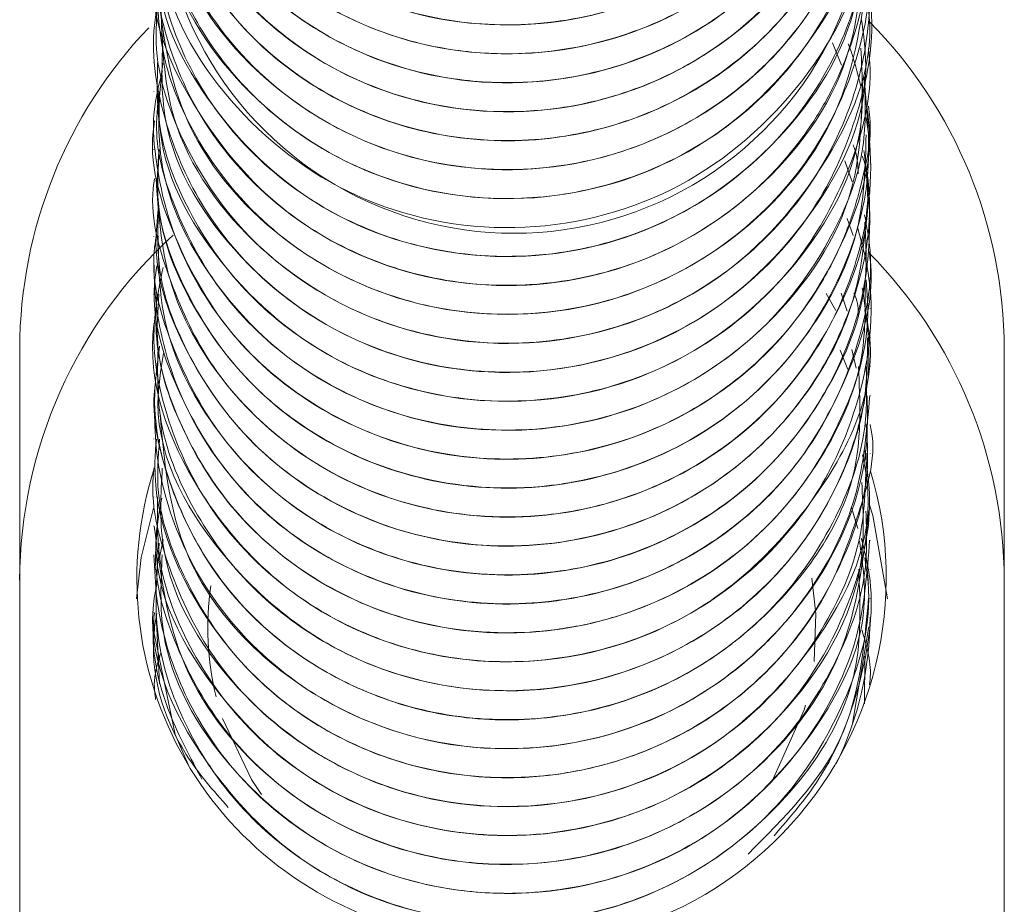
# Model space of a CAD drawing. Header units: millimetres. Extents: x -172 to 1038, y -1779 to -162.
# Tile 34 of 63: x 1012 to 1023, y -1358 to -1348. Entities that reach past the tile are written whole.
import ezdxf

# ---------------------------------------------------------------- set-up
doc = ezdxf.new("R2010")
doc.units = ezdxf.units.MM

msp = doc.modelspace()

# ---------------------------------------------------------------- linework, layer by layer
at = {"color": 7, "linetype": 'Continuous', "lineweight": 15}
for p, q in [((1013.537, -1348.623), (1013.537, -1348.626)), ((1021.116, -1348.724), (1021.217, -1348.976)), ((1021.537, -1348.787), (1021.537, -1348.785)), ((1013.537, -1348.946), (1013.537, -1348.949)), ((1021.537, -1349.111), (1021.537, -1349.108)), ((1013.537, -1349.27), (1013.537, -1349.273)), ((1021.537, -1349.434), (1021.537, -1349.432)), ((1013.537, -1349.594), (1013.537, -1349.596)), ((1021.537, -1349.758), (1021.537, -1349.755)), ((1013.537, -1349.917), (1013.537, -1349.92)), ((1021.255, -1350.045), (1021.337, -1350.279)), ((1021.537, -1350.081), (1021.537, -1350.079)), ((1013.537, -1350.241), (1013.537, -1350.243)), ((1021.537, -1350.405), (1021.537, -1350.402)), ((1013.537, -1350.564), (1013.537, -1350.567)), ((1021.283, -1350.689), (1021.349, -1350.879)), ((1021.537, -1350.728), (1021.537, -1350.726)), ((1013.537, -1350.888), (1013.537, -1350.89)), ((1021.537, -1351.052), (1021.537, -1351.049)), ((1013.537, -1351.211), (1013.537, -1351.214)), ((1021.537, -1351.376), (1021.537, -1351.373)), ((1013.537, -1351.535), (1013.537, -1351.537)), ((1021.048, -1351.525), (1021.155, -1351.718)), ((1021.214, -1351.522), (1021.282, -1351.723)), ((1021.537, -1351.699), (1021.537, -1351.696)), ((1013.537, -1351.858), (1013.537, -1351.861)), ((1021.537, -1352.023), (1021.537, -1352.02)), ((1012.037, -1352.142), (1012.037, -1360.835)), ((1013.537, -1352.182), (1013.537, -1352.184)), ((1021.202, -1352.161), (1021.29, -1352.377)), ((1021.334, -1352.152), (1021.383, -1352.363)), ((1023.037, -1360.835), (1023.037, -1352.142)), ((1021.537, -1352.346), (1021.537, -1352.343)), ((1013.537, -1352.505), (1013.537, -1352.508)), ((1021.537, -1352.67), (1021.537, -1352.667)), ((1013.537, -1352.829), (1013.537, -1352.832)), ((1021.537, -1352.993), (1021.537, -1352.991)), ((1013.537, -1353.152), (1013.537, -1353.155)), ((1021.537, -1353.317), (1021.537, -1353.314)), ((1013.537, -1353.476), (1013.537, -1353.478)), ((1021.537, -1353.64), (1021.537, -1353.638)), ((1013.537, -1353.799), (1013.537, -1353.802)), ((1021.402, -1354.151), (1021.33, -1353.918)), ((1021.537, -1353.964), (1021.537, -1353.961)), ((1013.537, -1354.123), (1013.537, -1354.125)), ((1013.639, -1354.276), (1013.597, -1354.479)), ((1021.537, -1354.287), (1021.537, -1354.285)), ((1013.537, -1354.446), (1013.537, -1354.449)), ((1021.519, -1354.78), (1021.477, -1354.48)), ((1021.537, -1354.611), (1021.537, -1354.608)), ((1020.888, -1354.707), (1020.933, -1355.105)), ((1013.537, -1354.77), (1013.537, -1354.772)), ((1021.537, -1354.934), (1021.537, -1354.932)), ((1013.537, -1355.093), (1013.537, -1355.096)), ((1013.537, -1355.144), (1013.537, -1355.151)), ((1013.537, -1355.144), (1013.541, -1355.326)), ((1013.598, -1355.89), (1013.561, -1355.118)), ((1020.933, -1355.105), (1020.914, -1355.638)), ((1021.537, -1355.151), (1021.537, -1355.144)), ((1021.522, -1355.253), (1021.339, -1356.333)), ((1021.478, -1355.578), (1021.474, -1356.113))]:
    msp.add_line(p, q, dxfattribs=at)
at = {"color": 7, "linetype": 'Continuous', "lineweight": 15, "flags": 128}
for points in [[(1021.527, -1353.877), (1021.569, -1354.009), (1021.731, -1354.937)], [(1013.342, -1354.937), (1013.394, -1354.478), (1013.531, -1353.924)], [(1013.541, -1355.326), (1013.774, -1356.456), (1013.931, -1356.817)], [(1020.816, -1356.127), (1020.801, -1356.179), (1020.457, -1356.942)], [(1014.74, -1357.127), (1014.626, -1356.957), (1014.304, -1356.276)]]:
    msp.add_lwpolyline(points, dxfattribs=at)
at = {"color": 7, "linetype": 'Continuous', "lineweight": 15}
for centre, radius, start, end in [((1017.56, -1346.899), 3.955, 174.7127, 9.2576), ((1017.254, -1352.157), 5.217, 136.3696, 179.8372), ((1017.817, -1352.157), 5.219, 0.1693, 44.6182), ((1017.282, -1354.755), 5.246, 132.3064, 179.7258), ((1017.817, -1354.746), 5.219, 0.1693, 44.6511), ((1017.389, -1354.719), 4.043, 162.176, 257.8567), ((1017.606, -1354.699), 4.112, 254.9671, 16.7904), ((1017.313, -1355.26), 3.176, 171.5441, 194.1263), ((1017.78, -1355.141), 3.757, 334.0626, 359.9561)]:
    msp.add_arc(centre, radius, start, end, dxfattribs=at)
for points, knots in [([(1021.37, -1343.918), (1021.415, -1344.04), (1021.508, -1344.295), (1021.544, -1344.809), (1021.52, -1345.571), (1021.23, -1346.543), (1020.596, -1347.513), (1019.705, -1348.267), (1018.63, -1348.742), (1017.599, -1348.884), (1016.822, -1348.809), (1016.075, -1348.627), (1015.559, -1348.391), (1015.145, -1348.115), (1014.837, -1347.888), (1014.319, -1347.391), (1013.879, -1346.69), (1013.648, -1345.99), (1013.535, -1345.503), (1013.564, -1345.193), (1013.576, -1345.066)], [0, 0, 0, 0, 0.029016, 0.061015, 0.115516, 0.20114, 0.285859, 0.372332, 0.457138, 0.542658, 0.598847, 0.629198, 0.713597, 0.723591, 0.741328, 0.799952, 0.885808, 0.927863, 0.970571, 1, 1, 1, 1]), ([(1021.455, -1344.032), (1021.493, -1344.238), (1021.575, -1344.689), (1021.484, -1345.283), (1021.29, -1346.014), (1021.035, -1346.52), (1020.742, -1346.925), (1020.502, -1347.228), (1019.977, -1347.738), (1019.072, -1348.267), (1017.93, -1348.555), (1016.757, -1348.516), (1015.648, -1348.152), (1014.783, -1347.557), (1014.304, -1347.006), (1014.104, -1346.697), (1014.053, -1346.613), (1014.038, -1346.587), (1013.849, -1346.262), (1013.66, -1345.789), (1013.541, -1345.065), (1013.5, -1344.584), (1013.592, -1344.249), (1013.619, -1344.151)], [0, 0, 0, 0, 0.0465122, 0.1018294, 0.1319926, 0.2153592, 0.2251718, 0.2426743, 0.3006641, 0.3854634, 0.4689808, 0.5543722, 0.6383907, 0.7225981, 0.784998, 0.8014896, 0.8060459, 0.8074003, 0.8081407, 0.8915793, 0.920889, 0.9767118, 1, 1, 1, 1]), ([(1013.564, -1344.748), (1013.555, -1344.788), (1013.422, -1345.385), (1013.933, -1346.596), (1015.082, -1347.924), (1016.82, -1348.61), (1018.682, -1348.492), (1020.296, -1347.593), (1021.371, -1346.175), (1021.446, -1345.077), (1021.481, -1344.573)], [0, 0, 0, 0, 0.0103244, 0.1539975, 0.2999389, 0.4436813, 0.5889745, 0.7335965, 0.8776774, 1, 1, 1, 1]), ([(1021.516, -1345.224), (1021.504, -1345.554), (1021.49, -1345.926), (1021.368, -1346.357), (1021.25, -1346.714), (1020.937, -1347.363), (1020.272, -1348.163), (1019.299, -1348.813), (1018.512, -1349.062), (1018.011, -1349.138), (1017.622, -1349.181), (1016.881, -1349.167), (1015.866, -1348.899), (1014.876, -1348.301), (1014.108, -1347.457), (1013.639, -1346.434), (1013.492, -1345.555), (1013.566, -1345.054), (1013.585, -1344.918)], [0, 0, 0, 0, 0.077161, 0.08697, 0.104967, 0.16544, 0.254707, 0.343499, 0.432285, 0.441771, 0.459952, 0.522308, 0.611445, 0.699622, 0.789633, 0.87792, 0.966928, 1, 1, 1, 1]), ([(1021.483, -1345.696), (1021.501, -1345.785), (1021.611, -1346.354), (1021.429, -1347.346), (1020.877, -1348.448), (1020.086, -1349.286), (1019.141, -1349.851), (1017.985, -1350.168), (1016.8, -1350.149), (1015.752, -1349.802), (1014.783, -1349.196), (1014.012, -1348.314), (1013.647, -1347.36), (1013.539, -1346.669), (1013.531, -1345.952), (1013.618, -1345.304), (1013.848, -1344.913), (1013.872, -1344.871)], [0, 0, 0, 0, 0.018888, 0.120977, 0.202249, 0.273971, 0.356004, 0.425112, 0.516942, 0.594054, 0.650115, 0.753903, 0.834945, 0.865416, 0.903559, 0.989702, 1, 1, 1, 1]), ([(1013.576, -1345.06), (1013.623, -1345.574), (1013.724, -1346.672), (1014.842, -1348.048), (1016.482, -1348.867), (1018.344, -1348.898), (1020.065, -1348.128), (1021.179, -1346.728), (1021.667, -1345.504), (1021.532, -1344.917), (1021.529, -1344.907)], [0, 0, 0, 0, 0.128246, 0.273998, 0.417595, 0.563433, 0.707375, 0.852205, 0.997284, 1, 1, 1, 1]), ([(1013.622, -1345.383), (1013.628, -1345.794), (1013.643, -1346.788), (1014.6, -1348.15), (1016.154, -1349.099), (1018.008, -1349.276), (1019.783, -1348.646), (1021.03, -1347.339), (1021.613, -1346.052), (1021.492, -1345.354), (1021.471, -1345.237)], [0, 0, 0, 0, 0.1025253, 0.247635, 0.3914784, 0.5374081, 0.6810537, 0.8266973, 0.9709603, 1, 1, 1, 1]), ([(1021.49, -1345.871), (1021.492, -1346.141), (1021.498, -1346.771), (1021.122, -1347.702), (1020.442, -1348.66), (1019.532, -1349.337), (1018.479, -1349.738), (1017.346, -1349.88), (1016.138, -1349.662), (1015.043, -1349.079), (1014.237, -1348.282), (1013.794, -1347.463), (1013.61, -1346.803), (1013.508, -1346.204), (1013.585, -1345.776), (1013.634, -1345.503)], [0, 0, 0, 0, 0.062882, 0.146457, 0.22888, 0.333778, 0.401451, 0.485361, 0.591971, 0.678048, 0.769946, 0.855156, 0.896497, 0.934154, 1, 1, 1, 1]), ([(1021.493, -1345.552), (1021.505, -1345.681), (1021.557, -1346.207), (1021.297, -1346.975), (1020.77, -1347.944), (1019.975, -1348.744), (1018.913, -1349.291), (1017.742, -1349.545), (1016.569, -1349.457), (1015.655, -1349.094), (1015.098, -1348.738), (1014.499, -1348.249), (1013.93, -1347.471), (1013.555, -1346.497), (1013.586, -1345.936), (1013.598, -1345.711)], [0, 0, 0, 0, 0.031602, 0.128738, 0.19061, 0.30069, 0.394237, 0.473387, 0.584737, 0.670574, 0.708477, 0.745528, 0.85971, 0.943763, 1, 1, 1, 1]), ([(1013.641, -1345.713), (1013.623, -1346.019), (1013.571, -1346.902), (1014.381, -1348.236), (1015.834, -1349.304), (1017.67, -1349.628), (1019.485, -1349.141), (1020.852, -1347.938), (1021.554, -1346.597), (1021.464, -1345.784), (1021.439, -1345.557)], [0, 0, 0, 0, 0.0766799, 0.2209595, 0.3653935, 0.5109126, 0.6546098, 0.8005789, 0.9443538, 1, 1, 1, 1]), ([(1013.583, -1346.037), (1013.575, -1346.239), (1013.551, -1346.822), (1013.91, -1347.758), (1014.598, -1348.71), (1015.575, -1349.417), (1016.726, -1349.812), (1017.949, -1349.854), (1019.137, -1349.541), (1020.181, -1348.901), (1020.972, -1347.986), (1021.462, -1346.941), (1021.496, -1346.211), (1021.512, -1345.873)], [0, 0, 0, 0, 0.050651, 0.145894, 0.243231, 0.339676, 0.435497, 0.533012, 0.62838, 0.725397, 0.822336, 0.917754, 1, 1, 1, 1]), ([(1021.485, -1346.521), (1021.497, -1346.717), (1021.527, -1347.225), (1021.236, -1348.107), (1020.657, -1349.075), (1019.73, -1349.873), (1018.688, -1350.336), (1017.516, -1350.522), (1016.353, -1350.373), (1015.237, -1349.86), (1014.429, -1349.152), (1013.823, -1348.225), (1013.548, -1347.317), (1013.528, -1346.558), (1013.563, -1346.198), (1013.59, -1346.066), (1013.591, -1346.059)], [0, 0, 0, 0, 0.0455718, 0.1175554, 0.2110434, 0.3036786, 0.3925801, 0.4671896, 0.570833, 0.6545523, 0.7467424, 0.8173582, 0.9140629, 0.9678331, 0.998303, 1, 1, 1, 1]), ([(1013.594, -1346.353), (1013.626, -1346.835), (1013.697, -1347.901), (1014.764, -1349.274), (1016.376, -1350.135), (1018.243, -1350.212), (1019.775, -1349.565), (1020.795, -1348.581), (1021.345, -1347.521), (1021.583, -1346.685), (1021.524, -1346.246), (1021.518, -1346.201)], [0, 0, 0, 0, 0.11995, 0.26533, 0.408747, 0.554445, 0.698035, 0.795758, 0.89132, 0.988908, 1, 1, 1, 1]), ([(1021.514, -1347.167), (1021.52, -1347.306), (1021.53, -1347.558), (1021.475, -1347.868), (1021.402, -1348.196), (1021.223, -1348.759), (1020.766, -1349.572), (1019.929, -1350.383), (1018.926, -1350.904), (1017.76, -1351.161), (1016.582, -1351.078), (1015.433, -1350.626), (1014.541, -1349.934), (1013.894, -1349.018), (1013.603, -1348.174), (1013.53, -1347.441), (1013.522, -1346.956), (1013.621, -1346.661), (1013.652, -1346.569)], [0, 0, 0, 0, 0.0319, 0.057601, 0.072046, 0.109021, 0.192623, 0.282256, 0.369121, 0.443567, 0.547982, 0.629257, 0.720839, 0.8032, 0.887491, 0.92703, 0.977166, 1, 1, 1, 1]), ([(1013.631, -1346.678), (1013.628, -1347.057), (1013.62, -1348.016), (1014.529, -1349.371), (1016.052, -1350.358), (1017.902, -1350.582), (1019.69, -1349.997), (1020.977, -1348.721), (1021.595, -1347.417), (1021.482, -1346.682), (1021.458, -1346.531)], [0, 0, 0, 0, 0.0944294, 0.2392467, 0.3832403, 0.5290938, 0.6727187, 0.8185193, 0.9625915, 1, 1, 1, 1]), ([(1021.443, -1346.806), (1021.47, -1346.901), (1021.605, -1347.376), (1021.503, -1348.251), (1021.206, -1349.121), (1020.833, -1349.73), (1020.351, -1350.328), (1019.564, -1350.943), (1018.362, -1351.411), (1017.119, -1351.485), (1015.986, -1351.199), (1015.035, -1350.683), (1014.252, -1349.922), (1013.8, -1349.094), (1013.612, -1348.435), (1013.497, -1347.716), (1013.592, -1347.172), (1013.661, -1346.777)], [0, 0, 0, 0, 0.0211929, 0.1064265, 0.1839924, 0.2188622, 0.2594458, 0.3481384, 0.4276448, 0.5295078, 0.6055708, 0.6738462, 0.7600565, 0.8392644, 0.8786145, 0.9117225, 1, 1, 1, 1]), ([(1021.245, -1346.767), (1021.338, -1346.995), (1021.452, -1347.276), (1021.51, -1347.669), (1021.55, -1348.082), (1021.52, -1348.742), (1021.262, -1349.698), (1020.672, -1350.673), (1019.757, -1351.468), (1018.681, -1351.963), (1017.471, -1352.147), (1016.311, -1351.968), (1015.261, -1351.485), (1014.439, -1350.794), (1013.828, -1349.838), (1013.527, -1348.98), (1013.567, -1348.441), (1013.578, -1348.301)], [0, 0, 0, 0, 0.053443, 0.065949, 0.087008, 0.144594, 0.209682, 0.302394, 0.388476, 0.467889, 0.553892, 0.647147, 0.716119, 0.803161, 0.87875, 0.968318, 1, 1, 1, 1]), ([(1013.641, -1347.009), (1013.619, -1347.282), (1013.55, -1348.129), (1014.316, -1349.452), (1015.736, -1350.555), (1017.563, -1350.925), (1019.388, -1350.485), (1020.79, -1349.316), (1021.534, -1347.961), (1021.458, -1347.111), (1021.434, -1346.849)], [0, 0, 0, 0, 0.0684462, 0.2125297, 0.3572185, 0.5025059, 0.6462925, 0.7922589, 0.9359516, 1, 1, 1, 1]), ([(1021.409, -1346.983), (1021.471, -1347.306), (1021.615, -1348.053), (1021.368, -1349.085), (1020.864, -1350.068), (1020.136, -1350.872), (1019.15, -1351.463), (1017.981, -1351.79), (1016.822, -1351.766), (1015.669, -1351.393), (1014.658, -1350.724), (1013.977, -1349.81), (1013.595, -1348.851), (1013.575, -1348.284), (1013.564, -1347.974)], [0, 0, 0, 0, 0.074641, 0.172996, 0.235217, 0.325807, 0.414081, 0.48997, 0.595256, 0.668106, 0.761408, 0.867323, 0.927521, 1, 1, 1, 1]), ([(1013.623, -1347.339), (1013.598, -1347.506), (1013.488, -1348.239), (1014.127, -1349.517), (1015.433, -1350.728), (1017.226, -1351.242), (1019.074, -1350.947), (1020.58, -1349.896), (1021.465, -1348.502), (1021.446, -1347.538), (1021.438, -1347.164)], [0, 0, 0, 0, 0.042171, 0.18586, 0.331391, 0.475801, 0.620093, 0.765727, 0.909385, 1, 1, 1, 1]), ([(1013.577, -1347.662), (1013.564, -1347.724), (1013.433, -1348.344), (1013.964, -1349.567), (1015.142, -1350.876), (1016.89, -1351.532), (1018.751, -1351.384), (1020.347, -1350.457), (1021.389, -1349.041), (1021.445, -1347.966), (1021.471, -1347.484)], [0, 0, 0, 0, 0.015875, 0.159514, 0.305437, 0.44926, 0.59438, 0.739194, 0.883165, 1, 1, 1, 1]), ([(1013.564, -1347.974), (1013.621, -1348.509), (1013.742, -1349.628), (1014.897, -1351.004), (1016.55, -1351.795), (1018.422, -1351.794), (1020.095, -1350.999), (1021.303, -1349.578), (1021.454, -1348.4), (1021.529, -1347.815)], [0, 0, 0, 0, 0.133696, 0.2795202, 0.4231107, 0.5688664, 0.7129153, 0.8575499, 1, 1, 1, 1]), ([(1021.489, -1347.992), (1021.502, -1348.049), (1021.616, -1348.548), (1021.464, -1349.425), (1021.007, -1350.515), (1020.266, -1351.409), (1019.307, -1352.04), (1018.198, -1352.395), (1017.054, -1352.443), (1015.919, -1352.153), (1014.899, -1351.56), (1014.122, -1350.719), (1013.65, -1349.683), (1013.477, -1348.793), (1013.582, -1348.262), (1013.616, -1348.095)], [0, 0, 0, 0, 0.013128, 0.115526, 0.192139, 0.278788, 0.370527, 0.442907, 0.533752, 0.619505, 0.699906, 0.795944, 0.874776, 0.960778, 1, 1, 1, 1]), ([(1013.614, -1348.294), (1013.628, -1348.727), (1013.659, -1349.744), (1014.65, -1351.11), (1016.222, -1352.032), (1018.08, -1352.179), (1019.844, -1351.519), (1021.064, -1350.19), (1021.625, -1348.917), (1021.499, -1348.243), (1021.481, -1348.149)], [0, 0, 0, 0, 0.107971, 0.253257, 0.39702, 0.542973, 0.686653, 0.832163, 0.976573, 1, 1, 1, 1]), ([(1013.639, -1348.623), (1013.625, -1348.952), (1013.586, -1349.858), (1014.425, -1351.199), (1015.901, -1352.243), (1017.741, -1352.536), (1019.549, -1352.019), (1020.892, -1350.792), (1021.567, -1349.462), (1021.469, -1348.674), (1021.443, -1348.47)], [0, 0, 0, 0, 0.082197, 0.226626, 0.370907, 0.516554, 0.660212, 0.806154, 0.950004, 1, 1, 1, 1]), ([(1021.518, -1348.786), (1021.524, -1348.839), (1021.577, -1349.324), (1021.326, -1350.175), (1020.717, -1351.273), (1019.967, -1351.949), (1019.298, -1352.321), (1018.662, -1352.587), (1017.744, -1352.776), (1016.579, -1352.686), (1015.489, -1352.275), (1014.578, -1351.589), (1013.914, -1350.669), (1013.558, -1349.753), (1013.573, -1349.158), (1013.578, -1348.946)], [0, 0, 0, 0, 0.013034, 0.119155, 0.20762, 0.318163, 0.355846, 0.391168, 0.483155, 0.576639, 0.667564, 0.76126, 0.851043, 0.946817, 1, 1, 1, 1]), ([(1013.636, -1348.954), (1013.61, -1349.177), (1013.52, -1349.97), (1014.224, -1351.272), (1015.591, -1352.428), (1017.403, -1352.866), (1019.241, -1352.495), (1020.694, -1351.38), (1021.502, -1350.005), (1021.451, -1349.101), (1021.433, -1348.786)], [0, 0, 0, 0, 0.0560424, 0.1998969, 0.3450213, 0.4898772, 0.6338601, 0.7797318, 0.9233642, 1, 1, 1, 1]), ([(1021.294, -1348.736), (1021.296, -1348.742), (1021.356, -1348.896), (1021.395, -1349.057), (1021.433, -1349.211)], [0, 0, 0, 0, 0.039531, 1, 1, 1, 1]), ([(1021.518, -1349.434), (1021.524, -1349.477), (1021.569, -1349.776), (1021.475, -1350.161), (1021.377, -1350.534), (1021.334, -1350.665), (1021.312, -1350.726), (1021.303, -1350.752), (1021.27, -1350.84), (1021.153, -1351.128), (1020.819, -1351.735), (1020.144, -1352.478), (1019.139, -1353.092), (1018.002, -1353.401), (1017.026, -1353.382), (1016.287, -1353.213), (1015.57, -1352.942), (1014.753, -1352.404), (1014.022, -1351.521), (1013.685, -1350.72), (1013.556, -1350.037), (1013.5, -1349.55), (1013.592, -1349.192), (1013.631, -1349.04)], [0, 0, 0, 0, 0.010023, 0.070585, 0.089281, 0.100224, 0.102787, 0.104299, 0.106737, 0.12448, 0.176784, 0.266995, 0.352479, 0.44317, 0.532337, 0.572205, 0.616896, 0.708612, 0.796121, 0.884347, 0.912043, 0.962742, 1, 1, 1, 1]), ([(1021.476, -1349.107), (1021.485, -1349.37), (1021.506, -1349.987), (1021.125, -1350.932), (1020.474, -1351.854), (1019.548, -1352.564), (1018.454, -1352.994), (1017.296, -1353.103), (1016.142, -1352.887), (1015.106, -1352.361), (1014.264, -1351.56), (1013.775, -1350.649), (1013.533, -1349.863), (1013.576, -1349.429), (1013.591, -1349.273)], [0, 0, 0, 0, 0.06385, 0.150084, 0.242268, 0.335716, 0.426211, 0.520354, 0.609978, 0.704987, 0.798457, 0.890978, 0.960757, 1, 1, 1, 1]), ([(1021.468, -1349.126), (1021.505, -1349.494), (1021.579, -1350.223), (1021.258, -1351.325), (1020.65, -1352.31), (1019.728, -1353.111), (1018.892, -1353.483), (1018.37, -1353.605), (1018.249, -1353.629), (1018.216, -1353.635), (1018.21, -1353.636), (1018.209, -1353.636), (1018.209, -1353.636), (1018.209, -1353.636), (1018.209, -1353.636), (1018.208, -1353.636), (1018.208, -1353.636), (1018.204, -1353.637), (1018.163, -1353.644), (1018.051, -1353.662), (1017.433, -1353.736), (1016.468, -1353.647), (1015.559, -1353.247), (1014.975, -1352.855), (1014.402, -1352.349), (1013.863, -1351.526), (1013.54, -1350.628), (1013.58, -1350.103), (1013.594, -1349.919)], [0, 0, 0, 0, 0.085535, 0.169168, 0.261104, 0.350043, 0.445164, 0.465705, 0.472048, 0.473224, 0.47336, 0.473427, 0.473429, 0.47343, 0.473432, 0.473438, 0.473485, 0.473604, 0.474407, 0.482797, 0.499482, 0.616048, 0.69756, 0.725707, 0.779197, 0.874871, 0.95594, 1, 1, 1, 1]), ([(1013.593, -1349.271), (1013.588, -1349.535), (1013.574, -1350.23), (1014.126, -1351.429), (1015.301, -1352.59), (1017.065, -1353.17), (1018.923, -1352.945), (1020.472, -1351.952), (1021.43, -1350.546), (1021.444, -1349.528), (1021.45, -1349.103)], [0, 0, 0, 0, 0.066361, 0.174129, 0.319769, 0.463724, 0.608235, 0.753398, 0.897025, 1, 1, 1, 1]), ([(1013.544, -1349.597), (1013.542, -1349.611), (1013.465, -1350.048), (1013.742, -1350.937), (1014.388, -1352.074), (1015.451, -1352.926), (1016.741, -1353.39), (1018.122, -1353.406), (1019.439, -1352.975), (1020.542, -1352.143), (1021.262, -1351.003), (1021.584, -1350.04), (1021.513, -1349.518), (1021.502, -1349.438)], [0, 0, 0, 0, 0.0035396, 0.1114571, 0.2202529, 0.3292518, 0.4369857, 0.546598, 0.6539182, 0.7635565, 0.871224, 0.9802995, 1, 1, 1, 1]), ([(1021.494, -1349.561), (1021.505, -1349.629), (1021.589, -1350.158), (1021.475, -1351.033), (1021.012, -1352.115), (1020.323, -1352.966), (1019.386, -1353.619), (1018.551, -1353.909), (1017.811, -1354.024), (1017.034, -1354.038), (1016.033, -1353.818), (1014.967, -1353.235), (1014.144, -1352.383), (1013.681, -1351.345), (1013.479, -1350.623), (1013.542, -1350.258), (1013.545, -1350.242)], [0, 0, 0, 0, 0.016316, 0.125461, 0.200403, 0.290176, 0.375835, 0.460713, 0.490302, 0.547502, 0.638361, 0.723131, 0.828017, 0.910741, 0.996144, 1, 1, 1, 1]), ([(1013.595, -1349.921), (1013.583, -1350.12), (1013.542, -1350.747), (1013.968, -1351.772), (1014.8, -1352.801), (1015.978, -1353.499), (1017.325, -1353.776), (1018.7, -1353.599), (1019.945, -1352.988), (1020.894, -1352.011), (1021.465, -1350.878), (1021.485, -1350.095), (1021.493, -1349.754)], [0, 0, 0, 0, 0.049979, 0.157284, 0.266923, 0.374497, 0.483635, 0.592202, 0.700293, 0.809705, 0.917079, 1, 1, 1, 1]), ([(1021.347, -1349.867), (1021.351, -1349.876), (1021.396, -1349.977), (1021.401, -1350.089), (1021.405, -1350.19)], [0, 0, 0, 0, 0.092946, 1, 1, 1, 1]), ([(1021.452, -1349.993), (1021.465, -1350.031), (1021.52, -1350.204), (1021.542, -1350.665), (1021.514, -1351.48), (1021.244, -1352.277), (1020.889, -1352.878), (1020.433, -1353.484), (1019.661, -1354.13), (1018.507, -1354.597), (1017.298, -1354.729), (1016.147, -1354.506), (1015.072, -1353.954), (1014.248, -1353.168), (1013.723, -1352.141), (1013.49, -1351.368), (1013.553, -1350.943), (1013.561, -1350.89)], [0, 0, 0, 0, 0.00911, 0.041859, 0.105178, 0.197141, 0.231476, 0.265045, 0.370295, 0.455011, 0.543003, 0.640978, 0.71604, 0.817533, 0.898404, 0.987374, 1, 1, 1, 1]), ([(1021.468, -1349.929), (1021.5, -1350.166), (1021.583, -1350.767), (1021.384, -1351.571), (1021.092, -1352.225), (1020.834, -1352.634), (1020.498, -1353.061), (1019.901, -1353.622), (1019.144, -1354.037), (1018.445, -1354.243), (1017.675, -1354.381), (1016.668, -1354.334), (1015.523, -1353.906), (1014.568, -1353.21), (1013.91, -1352.278), (1013.558, -1351.342), (1013.58, -1350.788), (1013.589, -1350.563)], [0, 0, 0, 0, 0.05598, 0.142195, 0.189702, 0.223886, 0.254997, 0.316147, 0.412857, 0.45054, 0.483536, 0.592921, 0.677268, 0.764819, 0.866672, 0.946095, 1, 1, 1, 1]), ([(1013.561, -1350.24), (1013.586, -1350.623), (1013.64, -1351.439), (1014.277, -1352.568), (1015.27, -1353.468), (1016.54, -1353.995), (1017.916, -1354.079), (1019.253, -1353.713), (1020.396, -1352.936), (1021.181, -1351.834), (1021.557, -1350.822), (1021.499, -1350.232), (1021.485, -1350.084)], [0, 0, 0, 0, 0.095729, 0.203947, 0.313305, 0.420727, 0.530411, 0.637792, 0.747211, 0.855312, 0.963885, 1, 1, 1, 1]), ([(1013.587, -1350.57), (1013.573, -1350.704), (1013.513, -1351.263), (1013.878, -1352.243), (1014.648, -1353.313), (1015.789, -1354.067), (1017.12, -1354.41), (1018.5, -1354.301), (1019.774, -1353.751), (1020.775, -1352.824), (1021.426, -1351.658), (1021.487, -1350.81), (1021.516, -1350.402)], [0, 0, 0, 0, 0.033707, 0.141059, 0.250536, 0.358527, 0.467218, 0.576282, 0.683936, 0.793561, 0.900869, 1, 1, 1, 1]), ([(1021.475, -1350.647), (1021.5, -1350.78), (1021.596, -1351.283), (1021.407, -1352.204), (1020.921, -1353.246), (1020.125, -1354.108), (1019.135, -1354.713), (1017.994, -1355.018), (1016.8, -1354.995), (1015.748, -1354.662), (1014.77, -1354.035), (1014.003, -1353.143), (1013.65, -1352.228), (1013.562, -1351.663), (1013.54, -1351.416), (1013.539, -1351.286), (1013.539, -1351.211)], [0, 0, 0, 0, 0.032068, 0.120695, 0.2158, 0.301175, 0.390912, 0.482056, 0.570697, 0.664283, 0.735574, 0.842855, 0.939671, 0.968397, 0.981782, 1, 1, 1, 1]), ([(1021.395, -1350.781), (1021.441, -1350.953), (1021.611, -1351.574), (1021.491, -1352.591), (1021.043, -1353.682), (1020.34, -1354.571), (1019.402, -1355.232), (1018.244, -1355.631), (1017.064, -1355.68), (1015.958, -1355.396), (1014.941, -1354.832), (1014.144, -1353.996), (1013.665, -1352.956), (1013.477, -1352.041), (1013.592, -1351.467), (1013.638, -1351.236)], [0, 0, 0, 0, 0.038324, 0.139106, 0.214047, 0.291932, 0.37895, 0.454889, 0.548962, 0.624745, 0.695834, 0.79742, 0.870505, 0.947894, 1, 1, 1, 1]), ([(1013.583, -1350.887), (1013.589, -1351.207), (1013.603, -1351.958), (1014.16, -1353.055), (1015.099, -1354.002), (1016.34, -1354.591), (1017.708, -1354.743), (1019.062, -1354.443), (1020.244, -1353.722), (1021.09, -1352.661), (1021.527, -1351.603), (1021.49, -1350.944), (1021.478, -1350.729)], [0, 0, 0, 0, 0.079856, 0.18758, 0.297163, 0.40446, 0.514078, 0.62171, 0.730776, 0.83944, 0.947437, 1, 1, 1, 1]), ([(1013.568, -1351.217), (1013.558, -1351.286), (1013.486, -1351.779), (1013.8, -1352.71), (1014.504, -1353.818), (1015.604, -1354.626), (1016.915, -1355.035), (1018.298, -1354.993), (1019.593, -1354.507), (1020.66, -1353.63), (1021.322, -1352.461), (1021.605, -1351.541), (1021.529, -1351.077), (1021.525, -1351.054)], [0, 0, 0, 0, 0.0174108, 0.1249974, 0.2341737, 0.3427468, 0.4508797, 0.5603074, 0.6677108, 0.7774104, 0.8848416, 0.9942256, 1, 1, 1, 1]), ([(1013.57, -1351.538), (1013.562, -1351.684), (1013.538, -1352.151), (1013.775, -1352.927), (1014.254, -1353.79), (1015.039, -1354.581), (1016.142, -1355.177), (1017.502, -1355.396), (1018.868, -1355.162), (1020.086, -1354.5), (1020.988, -1353.483), (1021.495, -1352.383), (1021.485, -1351.657), (1021.482, -1351.373)], [0, 0, 0, 0, 0.036704, 0.117247, 0.198841, 0.281267, 0.388574, 0.497931, 0.605944, 0.714466, 0.823531, 0.931052, 1, 1, 1, 1]), ([(1021.494, -1351.374), (1021.505, -1351.526), (1021.543, -1352.058), (1021.262, -1352.903), (1020.681, -1353.889), (1019.811, -1354.676), (1018.971, -1355.067), (1018.459, -1355.204), (1018.293, -1355.238), (1018.21, -1355.254), (1018.171, -1355.26), (1018.156, -1355.263), (1018.152, -1355.264), (1018.15, -1355.264), (1018.15, -1355.264), (1018.149, -1355.264), (1018.149, -1355.264), (1018.149, -1355.264), (1018.149, -1355.264), (1018.149, -1355.264), (1018.147, -1355.264), (1018.098, -1355.272), (1017.961, -1355.292), (1017.354, -1355.348), (1016.413, -1355.245), (1015.307, -1354.751), (1014.438, -1354.032), (1013.852, -1353.113), (1013.541, -1352.241), (1013.579, -1351.722), (1013.593, -1351.536)], [0, 0, 0, 0, 0.0370951, 0.1298621, 0.2107658, 0.3145972, 0.4067543, 0.4298678, 0.4414264, 0.4472059, 0.4500956, 0.4508171, 0.4509978, 0.4510881, 0.4511338, 0.4511363, 0.4511375, 0.4511387, 0.4511423, 0.4511471, 0.451235, 0.4516118, 0.4629645, 0.4843533, 0.5976008, 0.6845933, 0.7746566, 0.8698753, 0.9532778, 1, 1, 1, 1]), ([(1021.45, -1351.463), (1021.495, -1351.769), (1021.568, -1352.272), (1021.448, -1352.877), (1021.253, -1353.542), (1020.828, -1354.35), (1020.005, -1355.175), (1018.975, -1355.745), (1017.825, -1356.011), (1016.624, -1355.932), (1015.521, -1355.527), (1014.608, -1354.853), (1013.943, -1353.955), (1013.568, -1353.033), (1013.577, -1352.421), (1013.58, -1352.18)], [0, 0, 0, 0, 0.071857, 0.117876, 0.142546, 0.233829, 0.326615, 0.407653, 0.500876, 0.592452, 0.679508, 0.768784, 0.853602, 0.9424, 1, 1, 1, 1]), ([(1021.356, -1351.522), (1021.362, -1351.533), (1021.402, -1351.613), (1021.404, -1351.704), (1021.407, -1351.783)], [0, 0, 0, 0, 0.137236, 1, 1, 1, 1]), ([(1013.539, -1351.861), (1013.538, -1351.866), (1013.453, -1352.504), (1013.938, -1353.825), (1015.361, -1355.258), (1017.395, -1355.815), (1019.474, -1355.338), (1020.967, -1353.952), (1021.657, -1352.531), (1021.496, -1351.797), (1021.477, -1351.71)], [0, 0, 0, 0, 0.001165, 0.16311, 0.326988, 0.489629, 0.651686, 0.815706, 0.978082, 1, 1, 1, 1]), ([(1021.494, -1352.343), (1021.499, -1352.568), (1021.514, -1353.173), (1021.158, -1354.115), (1020.5, -1355.062), (1019.573, -1355.788), (1018.48, -1356.223), (1017.31, -1356.339), (1016.153, -1356.128), (1015.117, -1355.602), (1014.283, -1354.814), (1013.74, -1353.841), (1013.493, -1352.9), (1013.571, -1352.327), (1013.6, -1352.117)], [0, 0, 0, 0, 0.053156, 0.142564, 0.231713, 0.321962, 0.412513, 0.50094, 0.590767, 0.682414, 0.770162, 0.859797, 0.948738, 1, 1, 1, 1]), ([(1013.645, -1352.196), (1013.614, -1352.382), (1013.476, -1353.205), (1014.283, -1354.625), (1015.895, -1355.841), (1018.004, -1356.11), (1019.653, -1355.469), (1020.651, -1354.551), (1021.195, -1353.696), (1021.503, -1352.831), (1021.507, -1352.259), (1021.509, -1352.021)], [0, 0, 0, 0, 0.047201, 0.208872, 0.371067, 0.534561, 0.696112, 0.778914, 0.859954, 0.941738, 1, 1, 1, 1]), ([(1013.554, -1352.509), (1013.548, -1352.558), (1013.507, -1352.927), (1013.681, -1353.621), (1014.082, -1354.516), (1014.94, -1355.528), (1016.183, -1356.186), (1017.54, -1356.333), (1018.562, -1356.192), (1019.522, -1355.805), (1020.599, -1355.002), (1021.474, -1353.777), (1021.425, -1352.726), (1021.408, -1352.342)], [0, 0, 0, 0, 0.012223, 0.093584, 0.174587, 0.257201, 0.418279, 0.500866, 0.582568, 0.663288, 0.745833, 0.906998, 1, 1, 1, 1]), ([(1021.534, -1352.667), (1021.503, -1353.046), (1021.437, -1353.839), (1021.008, -1354.67), (1020.572, -1355.233), (1020.057, -1355.762), (1019.199, -1356.309), (1018.019, -1356.631), (1016.854, -1356.62), (1015.799, -1356.301), (1014.802, -1355.686), (1014.044, -1354.818), (1013.682, -1353.929), (1013.553, -1353.292), (1013.546, -1352.989), (1013.541, -1352.829)], [0, 0, 0, 0, 0.092398, 0.193385, 0.221435, 0.265018, 0.371349, 0.460689, 0.55427, 0.646364, 0.722634, 0.837304, 0.924056, 0.959665, 1, 1, 1, 1]), ([(1013.599, -1352.82), (1013.648, -1353.379), (1013.755, -1354.596), (1015.122, -1356.063), (1017.072, -1356.767), (1019.176, -1356.446), (1020.824, -1355.172), (1021.523, -1353.712), (1021.508, -1352.861), (1021.504, -1352.669)], [0, 0, 0, 0, 0.1389898, 0.3028783, 0.4648653, 0.6271803, 0.7909896, 0.9528303, 1, 1, 1, 1]), ([(1013.564, -1353.156), (1013.556, -1353.249), (1013.497, -1353.979), (1013.955, -1355.038), (1014.831, -1356.016), (1015.683, -1356.57), (1016.652, -1356.897), (1018.01, -1357.004), (1019.38, -1356.591), (1020.442, -1355.748), (1021.071, -1354.933), (1021.408, -1354.005), (1021.624, -1353.32), (1021.537, -1352.993), (1021.537, -1352.993)], [0, 0, 0, 0, 0.023283, 0.184236, 0.266809, 0.347948, 0.42906, 0.511633, 0.672588, 0.755145, 0.836648, 0.917428, 0.999958, 1, 1, 1, 1]), ([(1021.493, -1352.992), (1021.504, -1353.148), (1021.541, -1353.673), (1021.266, -1354.505), (1020.683, -1355.512), (1019.805, -1356.3), (1018.872, -1356.726), (1018.201, -1356.883), (1017.413, -1356.971), (1016.429, -1356.865), (1015.307, -1356.373), (1014.432, -1355.644), (1013.856, -1354.731), (1013.545, -1353.877), (1013.584, -1353.354), (1013.599, -1353.153)], [0, 0, 0, 0, 0.0381421, 0.1283172, 0.2075253, 0.3205965, 0.4054381, 0.4508216, 0.4850055, 0.5948414, 0.6830079, 0.7785808, 0.8690692, 0.9497642, 1, 1, 1, 1]), ([(1021.494, -1353.311), (1021.489, -1353.626), (1021.479, -1354.317), (1021.037, -1355.304), (1020.355, -1356.165), (1019.459, -1356.812), (1018.4, -1357.212), (1017.188, -1357.311), (1016.06, -1357.06), (1015.01, -1356.494), (1014.184, -1355.681), (1013.684, -1354.613), (1013.484, -1353.859), (1013.54, -1353.486), (1013.541, -1353.476)], [0, 0, 0, 0, 0.076416, 0.16785, 0.257155, 0.340532, 0.430315, 0.524852, 0.627563, 0.703207, 0.812869, 0.905093, 0.997617, 1, 1, 1, 1]), ([(1021.477, -1353.283), (1021.503, -1353.467), (1021.582, -1354.023), (1021.353, -1354.951), (1020.824, -1355.972), (1019.994, -1356.805), (1018.955, -1357.371), (1017.805, -1357.625), (1016.636, -1357.551), (1015.538, -1357.154), (1014.607, -1356.473), (1013.934, -1355.56), (1013.566, -1354.631), (1013.574, -1354.03), (1013.577, -1353.798)], [0, 0, 0, 0, 0.0441246, 0.1329271, 0.2206937, 0.3142827, 0.4040069, 0.4929262, 0.5843036, 0.6729097, 0.7636144, 0.8538832, 0.9436084, 1, 1, 1, 1]), ([(1013.63, -1353.477), (1013.614, -1353.768), (1013.566, -1354.698), (1014.463, -1356.139), (1016.088, -1357.174), (1017.938, -1357.358), (1019.628, -1356.81), (1020.941, -1355.578), (1021.627, -1354.244), (1021.479, -1353.464), (1021.453, -1353.329)], [0, 0, 0, 0, 0.072798, 0.23345, 0.393728, 0.531938, 0.667797, 0.805992, 0.9663, 1, 1, 1, 1]), ([(1013.625, -1353.814), (1013.598, -1353.953), (1013.449, -1354.718), (1014.144, -1356.018), (1015.462, -1357.197), (1017.151, -1357.692), (1019.002, -1357.454), (1020.622, -1356.364), (1021.512, -1354.88), (1021.46, -1353.932), (1021.444, -1353.64)], [0, 0, 0, 0, 0.035521, 0.195601, 0.333283, 0.469934, 0.60682, 0.768505, 0.92852, 1, 1, 1, 1]), ([(1013.54, -1354.125), (1013.609, -1354.663), (1013.747, -1355.751), (1014.836, -1357.085), (1016.456, -1357.929), (1018.452, -1357.97), (1020.205, -1357.066), (1021.335, -1355.609), (1021.462, -1354.505), (1021.524, -1353.961)], [0, 0, 0, 0, 0.134787, 0.272767, 0.408517, 0.570467, 0.730915, 0.867328, 1, 1, 1, 1]), ([(1021.491, -1353.96), (1021.498, -1354.18), (1021.517, -1354.73), (1021.196, -1355.646), (1020.55, -1356.647), (1019.589, -1357.398), (1018.475, -1357.836), (1017.391, -1357.954), (1016.256, -1357.773), (1015.201, -1357.285), (1014.313, -1356.48), (1013.77, -1355.507), (1013.519, -1354.695), (1013.566, -1354.242), (1013.578, -1354.125)], [0, 0, 0, 0, 0.05337, 0.13414, 0.231772, 0.340052, 0.421208, 0.515867, 0.597075, 0.694728, 0.793502, 0.885873, 0.970739, 1, 1, 1, 1]), ([(1021.532, -1354.284), (1021.505, -1354.64), (1021.45, -1355.37), (1020.946, -1356.444), (1020.161, -1357.322), (1019.16, -1357.927), (1018.411, -1358.144), (1017.912, -1358.209), (1017.509, -1358.242), (1016.757, -1358.207), (1015.758, -1357.909), (1014.748, -1357.259), (1014.024, -1356.384), (1013.683, -1355.543), (1013.555, -1354.922), (1013.544, -1354.61), (1013.537, -1354.446)], [0, 0, 0, 0, 0.08686, 0.177747, 0.28343, 0.366856, 0.455351, 0.467232, 0.487341, 0.552146, 0.646348, 0.73477, 0.841457, 0.921576, 0.958966, 1, 1, 1, 1]), ([(1021.505, -1354.61), (1021.514, -1354.721), (1021.556, -1355.251), (1021.271, -1356.139), (1020.66, -1357.145), (1019.779, -1357.928), (1018.759, -1358.403), (1017.58, -1358.608), (1016.41, -1358.479), (1015.307, -1357.987), (1014.452, -1357.274), (1013.856, -1356.373), (1013.512, -1355.352), (1013.568, -1354.659), (1013.596, -1354.315)], [0, 0, 0, 0, 0.02621, 0.125151, 0.211509, 0.300471, 0.394379, 0.467539, 0.574, 0.66074, 0.745983, 0.833158, 0.916987, 1, 1, 1, 1]), ([(1013.629, -1354.448), (1013.615, -1354.745), (1013.573, -1355.587), (1014.353, -1356.95), (1015.894, -1358.101), (1017.866, -1358.358), (1019.645, -1357.77), (1020.889, -1356.594), (1021.561, -1355.311), (1021.452, -1354.527), (1021.42, -1354.296)], [0, 0, 0, 0, 0.074526, 0.210852, 0.371508, 0.533447, 0.66924, 0.80735, 0.943335, 1, 1, 1, 1]), ([(1021.439, -1354.26), (1021.473, -1354.395), (1021.602, -1354.898), (1021.471, -1355.85), (1021.093, -1356.861), (1020.639, -1357.384), (1020.464, -1357.586)], [0, 0, 0, 0, 0.1156339, 0.431961, 0.7807029, 1, 1, 1, 1]), ([(1013.568, -1354.778), (1013.558, -1354.828), (1013.422, -1355.501), (1014.027, -1356.847), (1015.383, -1358.151), (1017.173, -1358.665), (1018.922, -1358.429), (1020.471, -1357.459), (1021.469, -1356.041), (1021.427, -1354.994), (1021.411, -1354.606)], [0, 0, 0, 0, 0.012976, 0.172977, 0.334791, 0.471477, 0.608288, 0.745783, 0.905893, 1, 1, 1, 1]), ([(1020.175, -1357.791), (1020.578, -1357.387), (1021.373, -1356.587), (1021.471, -1355.479), (1021.52, -1354.931)], [0, 0, 0, 0, 0.505899, 1, 1, 1, 1]), ([(1013.569, -1355.101), (1013.559, -1355.16), (1013.467, -1355.693), (1013.712, -1356.527), (1014.2, -1357.082), (1014.367, -1357.27)], [0, 0, 0, 0, 0.0766016, 0.6861155, 1, 1, 1, 1]), ([(1014.073, -1356.953), (1013.945, -1356.717), (1013.643, -1356.155), (1013.491, -1355.489), (1013.541, -1355.109), (1013.543, -1355.094)], [0, 0, 0, 0, 0.411115, 0.976516, 1, 1, 1, 1]), ([(1021.447, -1355.29), (1021.502, -1355.474), (1021.562, -1355.678), (1021.532, -1355.882), (1021.529, -1355.901)], [0, 0, 0, 0, 0.908342, 1, 1, 1, 1]), ([(1013.555, -1356.063), (1013.548, -1356.007), (1013.525, -1355.834), (1013.576, -1355.666), (1013.611, -1355.551)], [0, 0, 0, 0, 0.319592, 1, 1, 1, 1])]:
    msp.add_open_spline(points, degree=3, knots=knots, dxfattribs=at)

doc.saveas('drawing.dxf')
